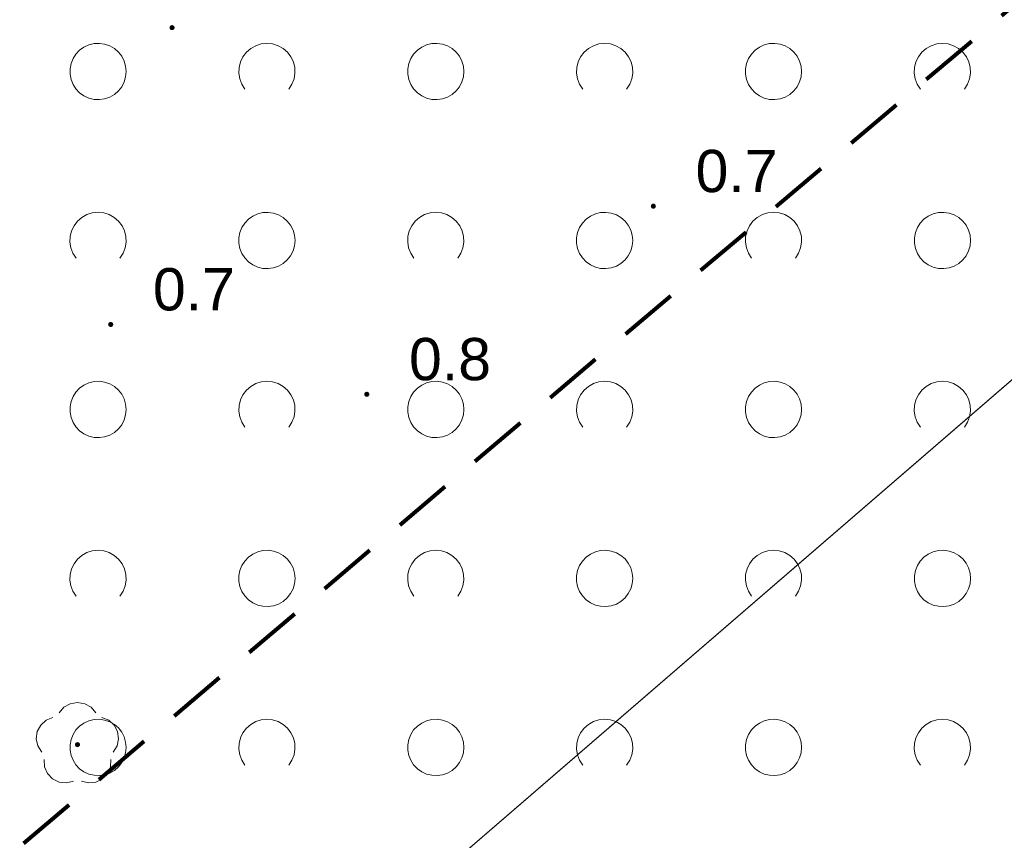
# Model space of a CAD drawing. Extents: x 5474185 to 5474933, y 5916077 to 5916824.
# Tile 84 of 256: x 5474409 to 5474426, y 5916597 to 5916611. Entities that reach past the tile are written whole.
import ezdxf

# ---------------------------------------------------------------- set-up
doc = ezdxf.new("R2010")
doc.units = 0
doc.linetypes.add('216-500', pattern=[2.5, 1.5, -1])
for name, color, linetype, lineweight in [('GESDZI', 253, 'CONTINUOUS', 18), ('GSPRDL', 253, 'CONTINUOUS', 18), ('GSPWPN', 253, 'CONTINUOUS', 13), ('GSPWPN_O', 253, 'CONTINUOUS', 13), ('GSSZAD', 254, 'CONTINUOUS', 18), ('Sieć wodociągowa', 253, 'CONTINUOUS', 40)]:
    doc.layers.add(name, color=color, linetype=linetype, lineweight=lineweight)
doc.styles.add('Arial', font='arial.ttf')

msp = doc.modelspace()

# ---------------------------------------------------------------- hatches: boundary and pattern name
at = {"layer": 'GSPRDL'}
msp.add_hatch(color=256, dxfattribs=at).paths.add_polyline_path([(5474409.98, 5916598.275), (5474409.966094, 5916598.277202), (5474409.95355, 5916598.283594), (5474409.943594, 5916598.29355), (5474409.937202, 5916598.306094), (5474409.935, 5916598.32), (5474409.937202, 5916598.333906), (5474409.943594, 5916598.34645), (5474409.95355, 5916598.356406), (5474409.966094, 5916598.362798), (5474409.98, 5916598.365), (5474409.993906, 5916598.362798), (5474410.00645, 5916598.356406), (5474410.016406, 5916598.34645), (5474410.022798, 5916598.333906), (5474410.025, 5916598.32), (5474410.022798, 5916598.306094), (5474410.016406, 5916598.29355), (5474410.00645, 5916598.283594), (5474409.993906, 5916598.277202)])
at = {"layer": 'GSPWPN'}
for points in [[(5474411.66, 5916611.005), (5474411.648353, 5916611.006533), (5474411.6375, 5916611.011029), (5474411.62818, 5916611.01818), (5474411.621029, 5916611.0275), (5474411.616533, 5916611.038353), (5474411.615, 5916611.05), (5474411.616533, 5916611.061647), (5474411.621029, 5916611.0725), (5474411.62818, 5916611.08182), (5474411.6375, 5916611.088971), (5474411.648353, 5916611.093467), (5474411.66, 5916611.095), (5474411.671647, 5916611.093467), (5474411.6825, 5916611.088971), (5474411.69182, 5916611.08182), (5474411.698971, 5916611.0725), (5474411.703467, 5916611.061647), (5474411.705, 5916611.05), (5474411.703467, 5916611.038353), (5474411.698971, 5916611.0275), (5474411.69182, 5916611.01818), (5474411.6825, 5916611.011029), (5474411.671647, 5916611.006533)], [(5474420.21, 5916607.835), (5474420.198353, 5916607.836533), (5474420.1875, 5916607.841029), (5474420.17818, 5916607.84818), (5474420.171029, 5916607.8575), (5474420.166533, 5916607.868353), (5474420.165, 5916607.88), (5474420.166533, 5916607.891647), (5474420.171029, 5916607.9025), (5474420.17818, 5916607.91182), (5474420.1875, 5916607.918971), (5474420.198353, 5916607.923467), (5474420.21, 5916607.925), (5474420.221647, 5916607.923467), (5474420.2325, 5916607.918971), (5474420.24182, 5916607.91182), (5474420.248971, 5916607.9025), (5474420.253467, 5916607.891647), (5474420.255, 5916607.88), (5474420.253467, 5916607.868353), (5474420.248971, 5916607.8575), (5474420.24182, 5916607.84818), (5474420.2325, 5916607.841029), (5474420.221647, 5916607.836533)], [(5474410.57, 5916605.735), (5474410.558353, 5916605.736533), (5474410.5475, 5916605.741029), (5474410.53818, 5916605.74818), (5474410.531029, 5916605.7575), (5474410.526533, 5916605.768353), (5474410.525, 5916605.78), (5474410.526533, 5916605.791647), (5474410.531029, 5916605.8025), (5474410.53818, 5916605.81182), (5474410.5475, 5916605.818971), (5474410.558353, 5916605.823467), (5474410.57, 5916605.825), (5474410.581647, 5916605.823467), (5474410.5925, 5916605.818971), (5474410.60182, 5916605.81182), (5474410.608971, 5916605.8025), (5474410.613467, 5916605.791647), (5474410.615, 5916605.78), (5474410.613467, 5916605.768353), (5474410.608971, 5916605.7575), (5474410.60182, 5916605.74818), (5474410.5925, 5916605.741029), (5474410.581647, 5916605.736533)], [(5474415.12, 5916604.495), (5474415.108353, 5916604.496533), (5474415.0975, 5916604.501029), (5474415.08818, 5916604.50818), (5474415.081029, 5916604.5175), (5474415.076533, 5916604.528353), (5474415.075, 5916604.54), (5474415.076533, 5916604.551647), (5474415.081029, 5916604.5625), (5474415.08818, 5916604.57182), (5474415.0975, 5916604.578971), (5474415.108353, 5916604.583467), (5474415.12, 5916604.585), (5474415.131647, 5916604.583467), (5474415.1425, 5916604.578971), (5474415.15182, 5916604.57182), (5474415.158971, 5916604.5625), (5474415.163467, 5916604.551647), (5474415.165, 5916604.54), (5474415.163467, 5916604.528353), (5474415.158971, 5916604.5175), (5474415.15182, 5916604.50818), (5474415.1425, 5916604.501029), (5474415.131647, 5916604.496533)]]:
    msp.add_hatch(color=256, dxfattribs=at).paths.add_polyline_path(points)

# ---------------------------------------------------------------- linework, layer by layer
at = {"layer": 'GESDZI', "linetype": 'Continuous', "lineweight": 13}
for p, q in [((5474455.96, 5916630.15, 10.22), (5474342.29, 5916532.08, 10.22)), ((5474342.29, 5916532.08, 10.22), (5474455.96, 5916630.15, 10.22))]:
    msp.add_line(p, q, dxfattribs=at)
at = {"layer": 'GESDZI', "linetype": 'Continuous', "lineweight": 13, "elevation": 10.22, "flags": 128}
msp.add_lwpolyline([(5474443.69, 5916646.04), (5474393.53, 5916708.46), (5474352.63, 5916757.58), (5474351.73, 5916758.9), (5474246, 5916681.43), (5474241.05, 5916671.19), (5474244.02, 5916663.45), (5474255.17, 5916645.95), (5474272.74, 5916621.91), (5474307.08, 5916579.16), (5474342.29, 5916532.08), (5474455.96, 5916630.15), (5474443.69, 5916646.04)], close=True, dxfattribs=at)
at = {"layer": 'GSPRDL', "elevation": 10.12, "flags": 128}
for points in [[(5474409.655723, 5916598.883333), (5474409.739447, 5916598.982679), (5474409.852044, 5916599.047494), (5474409.98, 5916599.07), (5474410.107956, 5916599.047494), (5474410.220553, 5916598.982679), (5474410.304277, 5916598.883333)], [(5474409.344031, 5916598.185674), (5474409.27542, 5916598.295999), (5474409.248571, 5916598.423115), (5474409.266708, 5916598.551763), (5474409.327652, 5916598.666501), (5474409.42409, 5916598.753559), (5474409.544445, 5916598.802485)], [(5474410.415555, 5916598.802485), (5474410.53591, 5916598.753559), (5474410.632348, 5916598.666501), (5474410.693292, 5916598.551763), (5474410.711429, 5916598.423115), (5474410.68458, 5916598.295999), (5474410.615969, 5916598.185674)], [(5474409.911227, 5916597.673649), (5474409.785099, 5916597.642488), (5474409.655908, 5916597.656234), (5474409.539161, 5916597.713237), (5474409.448871, 5916597.806655), (5474409.395875, 5916597.925275), (5474409.386535, 5916598.054859)], [(5474410.573465, 5916598.054859), (5474410.564125, 5916597.925275), (5474410.511129, 5916597.806655), (5474410.420839, 5916597.713237), (5474410.304092, 5916597.656234), (5474410.174901, 5916597.642488), (5474410.048773, 5916597.673649)]]:
    msp.add_lwpolyline(points, dxfattribs=at)
at = {"layer": 'GSSZAD', "elevation": 10.1, "flags": 128}
for points in [[(5474410.845, 5916610.271005), (5474410.835964, 5916610.365631), (5474410.809184, 5916610.456836), (5474410.765627, 5916610.541325), (5474410.706867, 5916610.616045), (5474410.635028, 5916610.678293), (5474410.552708, 5916610.725821), (5474410.462879, 5916610.756911), (5474410.368791, 5916610.770439), (5474410.273843, 5916610.765916), (5474410.181466, 5916610.743505), (5474410.095, 5916610.704018), (5474410.01757, 5916610.64888), (5474409.951973, 5916610.580084), (5474409.900582, 5916610.500118), (5474409.865254, 5916610.411871), (5474409.847264, 5916610.318533), (5474409.847264, 5916610.223477), (5474409.865254, 5916610.130139), (5474409.900582, 5916610.041892), (5474409.951973, 5916609.961926), (5474410.01757, 5916609.89313), (5474410.095, 5916609.837992), (5474410.181466, 5916609.798505), (5474410.273843, 5916609.776094), (5474410.368791, 5916609.771571), (5474410.462879, 5916609.785099), (5474410.552708, 5916609.816189), (5474410.635028, 5916609.863717), (5474410.706867, 5916609.925965), (5474410.765627, 5916610.000685), (5474410.809184, 5916610.085174), (5474410.835964, 5916610.176379), (5474410.845, 5916610.271005)], [(5474416.845, 5916610.271005), (5474416.835964, 5916610.365631), (5474416.809184, 5916610.456836), (5474416.765627, 5916610.541325), (5474416.706867, 5916610.616045), (5474416.635028, 5916610.678293), (5474416.552708, 5916610.725821), (5474416.462879, 5916610.756911), (5474416.368791, 5916610.770439), (5474416.273843, 5916610.765916), (5474416.181466, 5916610.743505), (5474416.095, 5916610.704018), (5474416.01757, 5916610.64888), (5474415.951973, 5916610.580084), (5474415.900582, 5916610.500118), (5474415.865254, 5916610.411871), (5474415.847264, 5916610.318533), (5474415.847264, 5916610.223477), (5474415.865254, 5916610.130139), (5474415.900582, 5916610.041892), (5474415.951973, 5916609.961926), (5474416.01757, 5916609.89313), (5474416.095, 5916609.837992), (5474416.181466, 5916609.798505), (5474416.273843, 5916609.776094), (5474416.368791, 5916609.771571), (5474416.462879, 5916609.785099), (5474416.552708, 5916609.816189), (5474416.635028, 5916609.863717), (5474416.706867, 5916609.925965), (5474416.765627, 5916610.000685), (5474416.809184, 5916610.085174), (5474416.835964, 5916610.176379), (5474416.845, 5916610.271005)], [(5474422.845, 5916610.271005), (5474422.835964, 5916610.365631), (5474422.809184, 5916610.456836), (5474422.765627, 5916610.541325), (5474422.706867, 5916610.616045), (5474422.635028, 5916610.678293), (5474422.552708, 5916610.725821), (5474422.462879, 5916610.756911), (5474422.368791, 5916610.770439), (5474422.273843, 5916610.765916), (5474422.181466, 5916610.743505), (5474422.095, 5916610.704018), (5474422.01757, 5916610.64888), (5474421.951973, 5916610.580084), (5474421.900582, 5916610.500118), (5474421.865254, 5916610.411871), (5474421.847264, 5916610.318533), (5474421.847264, 5916610.223477), (5474421.865254, 5916610.130139), (5474421.900582, 5916610.041892), (5474421.951973, 5916609.961926), (5474422.01757, 5916609.89313), (5474422.095, 5916609.837992), (5474422.181466, 5916609.798505), (5474422.273843, 5916609.776094), (5474422.368791, 5916609.771571), (5474422.462879, 5916609.785099), (5474422.552708, 5916609.816189), (5474422.635028, 5916609.863717), (5474422.706867, 5916609.925965), (5474422.765627, 5916610.000685), (5474422.809184, 5916610.085174), (5474422.835964, 5916610.176379), (5474422.845, 5916610.271005)], [(5474413.845, 5916607.271005), (5474413.835964, 5916607.365631), (5474413.809184, 5916607.456836), (5474413.765627, 5916607.541325), (5474413.706867, 5916607.616045), (5474413.635028, 5916607.678293), (5474413.552708, 5916607.725821), (5474413.462879, 5916607.756911), (5474413.368791, 5916607.770439), (5474413.273843, 5916607.765916), (5474413.181466, 5916607.743505), (5474413.095, 5916607.704018), (5474413.01757, 5916607.64888), (5474412.951973, 5916607.580084), (5474412.900582, 5916607.500118), (5474412.865254, 5916607.411871), (5474412.847264, 5916607.318533), (5474412.847264, 5916607.223477), (5474412.865254, 5916607.130139), (5474412.900582, 5916607.041892), (5474412.951973, 5916606.961926), (5474413.01757, 5916606.89313), (5474413.095, 5916606.837992), (5474413.181466, 5916606.798505), (5474413.273843, 5916606.776094), (5474413.368791, 5916606.771571), (5474413.462879, 5916606.785099), (5474413.552708, 5916606.816189), (5474413.635028, 5916606.863717), (5474413.706867, 5916606.925965), (5474413.765627, 5916607.000685), (5474413.809184, 5916607.085174), (5474413.835964, 5916607.176379), (5474413.845, 5916607.271005)], [(5474419.845, 5916607.271005), (5474419.835964, 5916607.365631), (5474419.809184, 5916607.456836), (5474419.765627, 5916607.541325), (5474419.706867, 5916607.616045), (5474419.635028, 5916607.678293), (5474419.552708, 5916607.725821), (5474419.462879, 5916607.756911), (5474419.368791, 5916607.770439), (5474419.273843, 5916607.765916), (5474419.181466, 5916607.743505), (5474419.095, 5916607.704018), (5474419.01757, 5916607.64888), (5474418.951973, 5916607.580084), (5474418.900582, 5916607.500118), (5474418.865254, 5916607.411871), (5474418.847264, 5916607.318533), (5474418.847264, 5916607.223477), (5474418.865254, 5916607.130139), (5474418.900582, 5916607.041892), (5474418.951973, 5916606.961926), (5474419.01757, 5916606.89313), (5474419.095, 5916606.837992), (5474419.181466, 5916606.798505), (5474419.273843, 5916606.776094), (5474419.368791, 5916606.771571), (5474419.462879, 5916606.785099), (5474419.552708, 5916606.816189), (5474419.635028, 5916606.863717), (5474419.706867, 5916606.925965), (5474419.765627, 5916607.000685), (5474419.809184, 5916607.085174), (5474419.835964, 5916607.176379), (5474419.845, 5916607.271005)], [(5474425.845, 5916607.271005), (5474425.835964, 5916607.365631), (5474425.809184, 5916607.456836), (5474425.765627, 5916607.541325), (5474425.706867, 5916607.616045), (5474425.635028, 5916607.678293), (5474425.552708, 5916607.725821), (5474425.462879, 5916607.756911), (5474425.368791, 5916607.770439), (5474425.273843, 5916607.765916), (5474425.181466, 5916607.743505), (5474425.095, 5916607.704018), (5474425.01757, 5916607.64888), (5474424.951973, 5916607.580084), (5474424.900582, 5916607.500118), (5474424.865254, 5916607.411871), (5474424.847264, 5916607.318533), (5474424.847264, 5916607.223477), (5474424.865254, 5916607.130139), (5474424.900582, 5916607.041892), (5474424.951973, 5916606.961926), (5474425.01757, 5916606.89313), (5474425.095, 5916606.837992), (5474425.181466, 5916606.798505), (5474425.273843, 5916606.776094), (5474425.368791, 5916606.771571), (5474425.462879, 5916606.785099), (5474425.552708, 5916606.816189), (5474425.635028, 5916606.863717), (5474425.706867, 5916606.925965), (5474425.765627, 5916607.000685), (5474425.809184, 5916607.085174), (5474425.835964, 5916607.176379), (5474425.845, 5916607.271005)], [(5474410.845, 5916604.271005), (5474410.835964, 5916604.365631), (5474410.809184, 5916604.456836), (5474410.765627, 5916604.541325), (5474410.706867, 5916604.616045), (5474410.635028, 5916604.678293), (5474410.552708, 5916604.725821), (5474410.462879, 5916604.756911), (5474410.368791, 5916604.770439), (5474410.273843, 5916604.765916), (5474410.181466, 5916604.743505), (5474410.095, 5916604.704018), (5474410.01757, 5916604.64888), (5474409.951973, 5916604.580084), (5474409.900582, 5916604.500118), (5474409.865254, 5916604.411871), (5474409.847264, 5916604.318533), (5474409.847264, 5916604.223477), (5474409.865254, 5916604.130139), (5474409.900582, 5916604.041892), (5474409.951973, 5916603.961926), (5474410.01757, 5916603.89313), (5474410.095, 5916603.837992), (5474410.181466, 5916603.798505), (5474410.273843, 5916603.776094), (5474410.368791, 5916603.771571), (5474410.462879, 5916603.785099), (5474410.552708, 5916603.816189), (5474410.635028, 5916603.863717), (5474410.706867, 5916603.925965), (5474410.765627, 5916604.000685), (5474410.809184, 5916604.085174), (5474410.835964, 5916604.176379), (5474410.845, 5916604.271005)], [(5474416.845, 5916604.271005), (5474416.835964, 5916604.365631), (5474416.809184, 5916604.456836), (5474416.765627, 5916604.541325), (5474416.706867, 5916604.616045), (5474416.635028, 5916604.678293), (5474416.552708, 5916604.725821), (5474416.462879, 5916604.756911), (5474416.368791, 5916604.770439), (5474416.273843, 5916604.765916), (5474416.181466, 5916604.743505), (5474416.095, 5916604.704018), (5474416.01757, 5916604.64888), (5474415.951973, 5916604.580084), (5474415.900582, 5916604.500118), (5474415.865254, 5916604.411871), (5474415.847264, 5916604.318533), (5474415.847264, 5916604.223477), (5474415.865254, 5916604.130139), (5474415.900582, 5916604.041892), (5474415.951973, 5916603.961926), (5474416.01757, 5916603.89313), (5474416.095, 5916603.837992), (5474416.181466, 5916603.798505), (5474416.273843, 5916603.776094), (5474416.368791, 5916603.771571), (5474416.462879, 5916603.785099), (5474416.552708, 5916603.816189), (5474416.635028, 5916603.863717), (5474416.706867, 5916603.925965), (5474416.765627, 5916604.000685), (5474416.809184, 5916604.085174), (5474416.835964, 5916604.176379), (5474416.845, 5916604.271005)], [(5474422.845, 5916604.271005), (5474422.835964, 5916604.365631), (5474422.809184, 5916604.456836), (5474422.765627, 5916604.541325), (5474422.706867, 5916604.616045), (5474422.635028, 5916604.678293), (5474422.552708, 5916604.725821), (5474422.462879, 5916604.756911), (5474422.368791, 5916604.770439), (5474422.273843, 5916604.765916), (5474422.181466, 5916604.743505), (5474422.095, 5916604.704018), (5474422.01757, 5916604.64888), (5474421.951973, 5916604.580084), (5474421.900582, 5916604.500118), (5474421.865254, 5916604.411871), (5474421.847264, 5916604.318533), (5474421.847264, 5916604.223477), (5474421.865254, 5916604.130139), (5474421.900582, 5916604.041892), (5474421.951973, 5916603.961926), (5474422.01757, 5916603.89313), (5474422.095, 5916603.837992), (5474422.181466, 5916603.798505), (5474422.273843, 5916603.776094), (5474422.368791, 5916603.771571), (5474422.462879, 5916603.785099), (5474422.552708, 5916603.816189), (5474422.635028, 5916603.863717), (5474422.706867, 5916603.925965), (5474422.765627, 5916604.000685), (5474422.809184, 5916604.085174), (5474422.835964, 5916604.176379), (5474422.845, 5916604.271005)], [(5474413.845, 5916601.271005), (5474413.835964, 5916601.365631), (5474413.809184, 5916601.456836), (5474413.765627, 5916601.541325), (5474413.706867, 5916601.616045), (5474413.635028, 5916601.678293), (5474413.552708, 5916601.725821), (5474413.462879, 5916601.756911), (5474413.368791, 5916601.770439), (5474413.273843, 5916601.765916), (5474413.181466, 5916601.743505), (5474413.095, 5916601.704018), (5474413.01757, 5916601.64888), (5474412.951973, 5916601.580084), (5474412.900582, 5916601.500118), (5474412.865254, 5916601.411871), (5474412.847264, 5916601.318533), (5474412.847264, 5916601.223477), (5474412.865254, 5916601.130139), (5474412.900582, 5916601.041892), (5474412.951973, 5916600.961926), (5474413.01757, 5916600.89313), (5474413.095, 5916600.837992), (5474413.181466, 5916600.798505), (5474413.273843, 5916600.776094), (5474413.368791, 5916600.771571), (5474413.462879, 5916600.785099), (5474413.552708, 5916600.816189), (5474413.635028, 5916600.863717), (5474413.706867, 5916600.925965), (5474413.765627, 5916601.000685), (5474413.809184, 5916601.085174), (5474413.835964, 5916601.176379), (5474413.845, 5916601.271005)], [(5474419.845, 5916601.271005), (5474419.835964, 5916601.365631), (5474419.809184, 5916601.456836), (5474419.765627, 5916601.541325), (5474419.706867, 5916601.616045), (5474419.635028, 5916601.678293), (5474419.552708, 5916601.725821), (5474419.462879, 5916601.756911), (5474419.368791, 5916601.770439), (5474419.273843, 5916601.765916), (5474419.181466, 5916601.743505), (5474419.095, 5916601.704018), (5474419.01757, 5916601.64888), (5474418.951973, 5916601.580084), (5474418.900582, 5916601.500118), (5474418.865254, 5916601.411871), (5474418.847264, 5916601.318533), (5474418.847264, 5916601.223477), (5474418.865254, 5916601.130139), (5474418.900582, 5916601.041892), (5474418.951973, 5916600.961926), (5474419.01757, 5916600.89313), (5474419.095, 5916600.837992), (5474419.181466, 5916600.798505), (5474419.273843, 5916600.776094), (5474419.368791, 5916600.771571), (5474419.462879, 5916600.785099), (5474419.552708, 5916600.816189), (5474419.635028, 5916600.863717), (5474419.706867, 5916600.925965), (5474419.765627, 5916601.000685), (5474419.809184, 5916601.085174), (5474419.835964, 5916601.176379), (5474419.845, 5916601.271005)], [(5474425.845, 5916601.271005), (5474425.835964, 5916601.365631), (5474425.809184, 5916601.456836), (5474425.765627, 5916601.541325), (5474425.706867, 5916601.616045), (5474425.635028, 5916601.678293), (5474425.552708, 5916601.725821), (5474425.462879, 5916601.756911), (5474425.368791, 5916601.770439), (5474425.273843, 5916601.765916), (5474425.181466, 5916601.743505), (5474425.095, 5916601.704018), (5474425.01757, 5916601.64888), (5474424.951973, 5916601.580084), (5474424.900582, 5916601.500118), (5474424.865254, 5916601.411871), (5474424.847264, 5916601.318533), (5474424.847264, 5916601.223477), (5474424.865254, 5916601.130139), (5474424.900582, 5916601.041892), (5474424.951973, 5916600.961926), (5474425.01757, 5916600.89313), (5474425.095, 5916600.837992), (5474425.181466, 5916600.798505), (5474425.273843, 5916600.776094), (5474425.368791, 5916600.771571), (5474425.462879, 5916600.785099), (5474425.552708, 5916600.816189), (5474425.635028, 5916600.863717), (5474425.706867, 5916600.925965), (5474425.765627, 5916601.000685), (5474425.809184, 5916601.085174), (5474425.835964, 5916601.176379), (5474425.845, 5916601.271005)], [(5474410.845, 5916598.271005), (5474410.835964, 5916598.365631), (5474410.809184, 5916598.456836), (5474410.765627, 5916598.541325), (5474410.706867, 5916598.616045), (5474410.635028, 5916598.678293), (5474410.552708, 5916598.725821), (5474410.462879, 5916598.756911), (5474410.368791, 5916598.770439), (5474410.273843, 5916598.765916), (5474410.181466, 5916598.743505), (5474410.095, 5916598.704018), (5474410.01757, 5916598.64888), (5474409.951973, 5916598.580084), (5474409.900582, 5916598.500118), (5474409.865254, 5916598.411871), (5474409.847264, 5916598.318533), (5474409.847264, 5916598.223477), (5474409.865254, 5916598.130139), (5474409.900582, 5916598.041892), (5474409.951973, 5916597.961926), (5474410.01757, 5916597.89313), (5474410.095, 5916597.837992), (5474410.181466, 5916597.798505), (5474410.273843, 5916597.776094), (5474410.368791, 5916597.771571), (5474410.462879, 5916597.785099), (5474410.552708, 5916597.816189), (5474410.635028, 5916597.863717), (5474410.706867, 5916597.925965), (5474410.765627, 5916598.000685), (5474410.809184, 5916598.085174), (5474410.835964, 5916598.176379), (5474410.845, 5916598.271005)], [(5474416.845, 5916598.271005), (5474416.835964, 5916598.365631), (5474416.809184, 5916598.456836), (5474416.765627, 5916598.541325), (5474416.706867, 5916598.616045), (5474416.635028, 5916598.678293), (5474416.552708, 5916598.725821), (5474416.462879, 5916598.756911), (5474416.368791, 5916598.770439), (5474416.273843, 5916598.765916), (5474416.181466, 5916598.743505), (5474416.095, 5916598.704018), (5474416.01757, 5916598.64888), (5474415.951973, 5916598.580084), (5474415.900582, 5916598.500118), (5474415.865254, 5916598.411871), (5474415.847264, 5916598.318533), (5474415.847264, 5916598.223477), (5474415.865254, 5916598.130139), (5474415.900582, 5916598.041892), (5474415.951973, 5916597.961926), (5474416.01757, 5916597.89313), (5474416.095, 5916597.837992), (5474416.181466, 5916597.798505), (5474416.273843, 5916597.776094), (5474416.368791, 5916597.771571), (5474416.462879, 5916597.785099), (5474416.552708, 5916597.816189), (5474416.635028, 5916597.863717), (5474416.706867, 5916597.925965), (5474416.765627, 5916598.000685), (5474416.809184, 5916598.085174), (5474416.835964, 5916598.176379), (5474416.845, 5916598.271005)], [(5474422.845, 5916598.271005), (5474422.835964, 5916598.365631), (5474422.809184, 5916598.456836), (5474422.765627, 5916598.541325), (5474422.706867, 5916598.616045), (5474422.635028, 5916598.678293), (5474422.552708, 5916598.725821), (5474422.462879, 5916598.756911), (5474422.368791, 5916598.770439), (5474422.273843, 5916598.765916), (5474422.181466, 5916598.743505), (5474422.095, 5916598.704018), (5474422.01757, 5916598.64888), (5474421.951973, 5916598.580084), (5474421.900582, 5916598.500118), (5474421.865254, 5916598.411871), (5474421.847264, 5916598.318533), (5474421.847264, 5916598.223477), (5474421.865254, 5916598.130139), (5474421.900582, 5916598.041892), (5474421.951973, 5916597.961926), (5474422.01757, 5916597.89313), (5474422.095, 5916597.837992), (5474422.181466, 5916597.798505), (5474422.273843, 5916597.776094), (5474422.368791, 5916597.771571), (5474422.462879, 5916597.785099), (5474422.552708, 5916597.816189), (5474422.635028, 5916597.863717), (5474422.706867, 5916597.925965), (5474422.765627, 5916598.000685), (5474422.809184, 5916598.085174), (5474422.835964, 5916598.176379), (5474422.845, 5916598.271005)]]:
    msp.add_lwpolyline(points, close=True, dxfattribs=at)
for points in [[(5474412.954688, 5916609.958505), (5474412.899433, 5916610.044136), (5474412.862688, 5916610.139191), (5474412.84598, 5916610.239723), (5474412.850002, 5916610.341554), (5474412.874588, 5916610.440454), (5474412.918717, 5916610.532315), (5474412.980554, 5916610.61332), (5474413.057532, 5916610.680104), (5474413.146452, 5916610.729894), (5474413.24362, 5916610.760619), (5474413.345, 5916610.771005), (5474413.44638, 5916610.760619), (5474413.543548, 5916610.729894), (5474413.632468, 5916610.680104), (5474413.709446, 5916610.61332), (5474413.771283, 5916610.532315), (5474413.815412, 5916610.440454), (5474413.839998, 5916610.341554), (5474413.84402, 5916610.239723), (5474413.827312, 5916610.139191), (5474413.790567, 5916610.044136), (5474413.735312, 5916609.958505)], [(5474418.954688, 5916609.958505), (5474418.899433, 5916610.044136), (5474418.862688, 5916610.139191), (5474418.84598, 5916610.239723), (5474418.850002, 5916610.341554), (5474418.874588, 5916610.440454), (5474418.918717, 5916610.532315), (5474418.980554, 5916610.61332), (5474419.057532, 5916610.680104), (5474419.146452, 5916610.729894), (5474419.24362, 5916610.760619), (5474419.345, 5916610.771005), (5474419.44638, 5916610.760619), (5474419.543548, 5916610.729894), (5474419.632468, 5916610.680104), (5474419.709446, 5916610.61332), (5474419.771283, 5916610.532315), (5474419.815412, 5916610.440454), (5474419.839998, 5916610.341554), (5474419.84402, 5916610.239723), (5474419.827312, 5916610.139191), (5474419.790567, 5916610.044136), (5474419.735312, 5916609.958505)], [(5474424.954688, 5916609.958505), (5474424.899433, 5916610.044136), (5474424.862688, 5916610.139191), (5474424.84598, 5916610.239723), (5474424.850002, 5916610.341554), (5474424.874588, 5916610.440454), (5474424.918717, 5916610.532315), (5474424.980554, 5916610.61332), (5474425.057532, 5916610.680104), (5474425.146452, 5916610.729894), (5474425.24362, 5916610.760619), (5474425.345, 5916610.771005), (5474425.44638, 5916610.760619), (5474425.543548, 5916610.729894), (5474425.632468, 5916610.680104), (5474425.709446, 5916610.61332), (5474425.771283, 5916610.532315), (5474425.815412, 5916610.440454), (5474425.839998, 5916610.341554), (5474425.84402, 5916610.239723), (5474425.827312, 5916610.139191), (5474425.790567, 5916610.044136), (5474425.735312, 5916609.958505)], [(5474409.954688, 5916606.958505), (5474409.899433, 5916607.044136), (5474409.862688, 5916607.139191), (5474409.84598, 5916607.239723), (5474409.850002, 5916607.341554), (5474409.874588, 5916607.440454), (5474409.918717, 5916607.532315), (5474409.980554, 5916607.61332), (5474410.057532, 5916607.680104), (5474410.146452, 5916607.729894), (5474410.24362, 5916607.760619), (5474410.345, 5916607.771005), (5474410.44638, 5916607.760619), (5474410.543548, 5916607.729894), (5474410.632468, 5916607.680104), (5474410.709446, 5916607.61332), (5474410.771283, 5916607.532315), (5474410.815412, 5916607.440454), (5474410.839998, 5916607.341554), (5474410.84402, 5916607.239723), (5474410.827312, 5916607.139191), (5474410.790567, 5916607.044136), (5474410.735312, 5916606.958505)], [(5474415.954688, 5916606.958505), (5474415.899433, 5916607.044136), (5474415.862688, 5916607.139191), (5474415.84598, 5916607.239723), (5474415.850002, 5916607.341554), (5474415.874588, 5916607.440454), (5474415.918717, 5916607.532315), (5474415.980554, 5916607.61332), (5474416.057532, 5916607.680104), (5474416.146452, 5916607.729894), (5474416.24362, 5916607.760619), (5474416.345, 5916607.771005), (5474416.44638, 5916607.760619), (5474416.543548, 5916607.729894), (5474416.632468, 5916607.680104), (5474416.709446, 5916607.61332), (5474416.771283, 5916607.532315), (5474416.815412, 5916607.440454), (5474416.839998, 5916607.341554), (5474416.84402, 5916607.239723), (5474416.827312, 5916607.139191), (5474416.790567, 5916607.044136), (5474416.735312, 5916606.958505)], [(5474421.954688, 5916606.958505), (5474421.899433, 5916607.044136), (5474421.862688, 5916607.139191), (5474421.84598, 5916607.239723), (5474421.850002, 5916607.341554), (5474421.874588, 5916607.440454), (5474421.918717, 5916607.532315), (5474421.980554, 5916607.61332), (5474422.057532, 5916607.680104), (5474422.146452, 5916607.729894), (5474422.24362, 5916607.760619), (5474422.345, 5916607.771005), (5474422.44638, 5916607.760619), (5474422.543548, 5916607.729894), (5474422.632468, 5916607.680104), (5474422.709446, 5916607.61332), (5474422.771283, 5916607.532315), (5474422.815412, 5916607.440454), (5474422.839998, 5916607.341554), (5474422.84402, 5916607.239723), (5474422.827312, 5916607.139191), (5474422.790567, 5916607.044136), (5474422.735312, 5916606.958505)], [(5474412.954688, 5916603.958505), (5474412.899433, 5916604.044136), (5474412.862688, 5916604.139191), (5474412.84598, 5916604.239723), (5474412.850002, 5916604.341554), (5474412.874588, 5916604.440454), (5474412.918717, 5916604.532315), (5474412.980554, 5916604.61332), (5474413.057532, 5916604.680104), (5474413.146452, 5916604.729894), (5474413.24362, 5916604.760619), (5474413.345, 5916604.771005), (5474413.44638, 5916604.760619), (5474413.543548, 5916604.729894), (5474413.632468, 5916604.680104), (5474413.709446, 5916604.61332), (5474413.771283, 5916604.532315), (5474413.815412, 5916604.440454), (5474413.839998, 5916604.341554), (5474413.84402, 5916604.239723), (5474413.827312, 5916604.139191), (5474413.790567, 5916604.044136), (5474413.735312, 5916603.958505)], [(5474418.954688, 5916603.958505), (5474418.899433, 5916604.044136), (5474418.862688, 5916604.139191), (5474418.84598, 5916604.239723), (5474418.850002, 5916604.341554), (5474418.874588, 5916604.440454), (5474418.918717, 5916604.532315), (5474418.980554, 5916604.61332), (5474419.057532, 5916604.680104), (5474419.146452, 5916604.729894), (5474419.24362, 5916604.760619), (5474419.345, 5916604.771005), (5474419.44638, 5916604.760619), (5474419.543548, 5916604.729894), (5474419.632468, 5916604.680104), (5474419.709446, 5916604.61332), (5474419.771283, 5916604.532315), (5474419.815412, 5916604.440454), (5474419.839998, 5916604.341554), (5474419.84402, 5916604.239723), (5474419.827312, 5916604.139191), (5474419.790567, 5916604.044136), (5474419.735312, 5916603.958505)], [(5474424.954688, 5916603.958505), (5474424.899433, 5916604.044136), (5474424.862688, 5916604.139191), (5474424.84598, 5916604.239723), (5474424.850002, 5916604.341554), (5474424.874588, 5916604.440454), (5474424.918717, 5916604.532315), (5474424.980554, 5916604.61332), (5474425.057532, 5916604.680104), (5474425.146452, 5916604.729894), (5474425.24362, 5916604.760619), (5474425.345, 5916604.771005), (5474425.44638, 5916604.760619), (5474425.543548, 5916604.729894), (5474425.632468, 5916604.680104), (5474425.709446, 5916604.61332), (5474425.771283, 5916604.532315), (5474425.815412, 5916604.440454), (5474425.839998, 5916604.341554), (5474425.84402, 5916604.239723), (5474425.827312, 5916604.139191), (5474425.790567, 5916604.044136), (5474425.735312, 5916603.958505)], [(5474409.954688, 5916600.958505), (5474409.899433, 5916601.044136), (5474409.862688, 5916601.139191), (5474409.84598, 5916601.239723), (5474409.850002, 5916601.341554), (5474409.874588, 5916601.440454), (5474409.918717, 5916601.532315), (5474409.980554, 5916601.61332), (5474410.057532, 5916601.680104), (5474410.146452, 5916601.729894), (5474410.24362, 5916601.760619), (5474410.345, 5916601.771005), (5474410.44638, 5916601.760619), (5474410.543548, 5916601.729894), (5474410.632468, 5916601.680104), (5474410.709446, 5916601.61332), (5474410.771283, 5916601.532315), (5474410.815412, 5916601.440454), (5474410.839998, 5916601.341554), (5474410.84402, 5916601.239723), (5474410.827312, 5916601.139191), (5474410.790567, 5916601.044136), (5474410.735312, 5916600.958505)], [(5474415.954688, 5916600.958505), (5474415.899433, 5916601.044136), (5474415.862688, 5916601.139191), (5474415.84598, 5916601.239723), (5474415.850002, 5916601.341554), (5474415.874588, 5916601.440454), (5474415.918717, 5916601.532315), (5474415.980554, 5916601.61332), (5474416.057532, 5916601.680104), (5474416.146452, 5916601.729894), (5474416.24362, 5916601.760619), (5474416.345, 5916601.771005), (5474416.44638, 5916601.760619), (5474416.543548, 5916601.729894), (5474416.632468, 5916601.680104), (5474416.709446, 5916601.61332), (5474416.771283, 5916601.532315), (5474416.815412, 5916601.440454), (5474416.839998, 5916601.341554), (5474416.84402, 5916601.239723), (5474416.827312, 5916601.139191), (5474416.790567, 5916601.044136), (5474416.735312, 5916600.958505)], [(5474421.954688, 5916600.958505), (5474421.899433, 5916601.044136), (5474421.862688, 5916601.139191), (5474421.84598, 5916601.239723), (5474421.850002, 5916601.341554), (5474421.874588, 5916601.440454), (5474421.918717, 5916601.532315), (5474421.980554, 5916601.61332), (5474422.057532, 5916601.680104), (5474422.146452, 5916601.729894), (5474422.24362, 5916601.760619), (5474422.345, 5916601.771005), (5474422.44638, 5916601.760619), (5474422.543548, 5916601.729894), (5474422.632468, 5916601.680104), (5474422.709446, 5916601.61332), (5474422.771283, 5916601.532315), (5474422.815412, 5916601.440454), (5474422.839998, 5916601.341554), (5474422.84402, 5916601.239723), (5474422.827312, 5916601.139191), (5474422.790567, 5916601.044136), (5474422.735312, 5916600.958505)], [(5474412.954688, 5916597.958505), (5474412.899433, 5916598.044136), (5474412.862688, 5916598.139191), (5474412.84598, 5916598.239723), (5474412.850002, 5916598.341554), (5474412.874588, 5916598.440454), (5474412.918717, 5916598.532315), (5474412.980554, 5916598.61332), (5474413.057532, 5916598.680104), (5474413.146452, 5916598.729894), (5474413.24362, 5916598.760619), (5474413.345, 5916598.771005), (5474413.44638, 5916598.760619), (5474413.543548, 5916598.729894), (5474413.632468, 5916598.680104), (5474413.709446, 5916598.61332), (5474413.771283, 5916598.532315), (5474413.815412, 5916598.440454), (5474413.839998, 5916598.341554), (5474413.84402, 5916598.239723), (5474413.827312, 5916598.139191), (5474413.790567, 5916598.044136), (5474413.735312, 5916597.958505)], [(5474418.954688, 5916597.958505), (5474418.899433, 5916598.044136), (5474418.862688, 5916598.139191), (5474418.84598, 5916598.239723), (5474418.850002, 5916598.341554), (5474418.874588, 5916598.440454), (5474418.918717, 5916598.532315), (5474418.980554, 5916598.61332), (5474419.057532, 5916598.680104), (5474419.146452, 5916598.729894), (5474419.24362, 5916598.760619), (5474419.345, 5916598.771005), (5474419.44638, 5916598.760619), (5474419.543548, 5916598.729894), (5474419.632468, 5916598.680104), (5474419.709446, 5916598.61332), (5474419.771283, 5916598.532315), (5474419.815412, 5916598.440454), (5474419.839998, 5916598.341554), (5474419.84402, 5916598.239723), (5474419.827312, 5916598.139191), (5474419.790567, 5916598.044136), (5474419.735312, 5916597.958505)], [(5474424.954688, 5916597.958505), (5474424.899433, 5916598.044136), (5474424.862688, 5916598.139191), (5474424.84598, 5916598.239723), (5474424.850002, 5916598.341554), (5474424.874588, 5916598.440454), (5474424.918717, 5916598.532315), (5474424.980554, 5916598.61332), (5474425.057532, 5916598.680104), (5474425.146452, 5916598.729894), (5474425.24362, 5916598.760619), (5474425.345, 5916598.771005), (5474425.44638, 5916598.760619), (5474425.543548, 5916598.729894), (5474425.632468, 5916598.680104), (5474425.709446, 5916598.61332), (5474425.771283, 5916598.532315), (5474425.815412, 5916598.440454), (5474425.839998, 5916598.341554), (5474425.84402, 5916598.239723), (5474425.827312, 5916598.139191), (5474425.790567, 5916598.044136), (5474425.735312, 5916597.958505)]]:
    msp.add_lwpolyline(points, dxfattribs=at)
at = {"layer": 'Sieć wodociągowa', "linetype": '216-500', "lineweight": 80, "ltscale": 0.7, "flags": 128}
msp.add_lwpolyline([(5474639.869806, 5916212.126617), (5474591.959812, 5916281.625874), (5474551.712383, 5916254.056825), (5474329.196562, 5916529.052215), (5474464.624498, 5916643.592803), (5474589.816575, 5916486.173867), (5474604.985748, 5916472.173823), (5474772.523912, 5916261.364361), (5474653.387527, 5916193.483494), (5474639.869806, 5916212.126617)], close=True, dxfattribs=at)

# ---------------------------------------------------------------- texts
at = {"layer": 'GSPWPN_O', "linetype": 'Continuous', "lineweight": 0, "style": 'Arial'}
for s, p in [('0.7', (5474420.96, 5916608.13, 10.8)), ('0.7', (5474411.32, 5916606.03, 10.8)), ('0.8', (5474415.87, 5916604.79, 10.8))]:
    msp.add_text(s, height=0.75, dxfattribs=at).set_placement(p)

doc.saveas('drawing.dxf')
